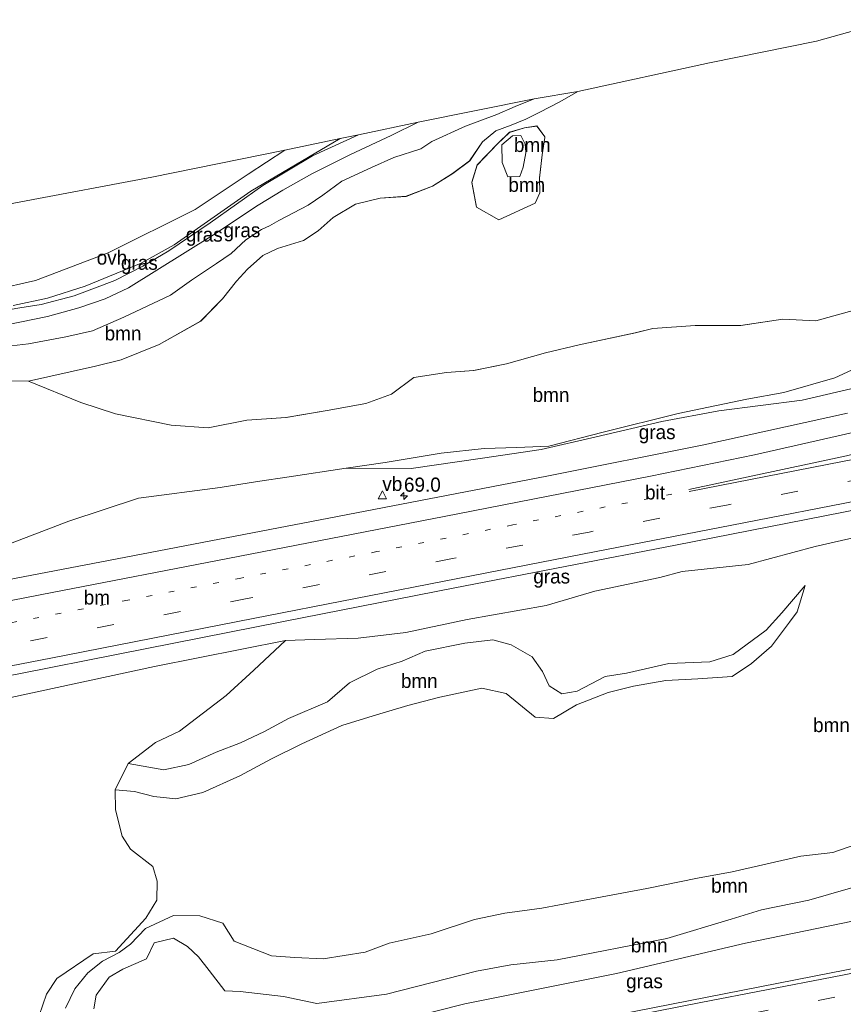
# Model space of a CAD drawing. Header units: millimetres. Extents: x 180000 to 190000, y 466229 to 468626.
# Tile 34 of 202: x 181151 to 181297, y 467822 to 467996. Entities that reach past the tile are written whole.
import ezdxf
from ezdxf.enums import TextEntityAlignment as Align

# ---------------------------------------------------------------- set-up
doc = ezdxf.new("R2010")
doc.units = ezdxf.units.MM
doc.linetypes.add('13strp', pattern=[4, 1, -3])
doc.linetypes.add('39strp', pattern=[12, 3, -9])
for name, color, linetype, lineweight in [('af-bs-rasterhekwerk', 8, 'hekwerk', 18), ('as-bs-kilometr', 13, 'Continuous', 18), ('bp-b5-boom', 93, 'Continuous', 18), ('bp-b5-grasland', 93, 'Continuous', 18), ('gw-bs-kruinlijn', 93, 'Continuous', 18), ('gw-bs-teenlijn', 93, 'Continuous', 18), ('kd-bs-opnamedtmgrens', 173, 'Continuous', 18), ('mk-bs-13streep 0.45', 8, '13strp', 18), ('mk-bs-39streep 0.15', 8, '39strp', 18), ('mk-bs-streep 0.15', 8, 'Continuous', 18), ('vh-b5-verh_soort', 8, 'Continuous', 18), ('wm-bs-verkeersbord', 8, 'Continuous', 18)]:
    doc.layers.add(name, color=color, linetype=linetype, lineweight=lineweight)
doc.styles.add('rtw_iso', font='iso-rtw.shx')
doc.linetypes.add('hekwerk', pattern='A,7,-1.5,[1,RTW.shx,S=0.75,R=0,X=0,Y=0],-1.5', length=10)

# ---------------------------------------------------------------- blocks, each defined once
blk = doc.blocks.new('verkeersbord')
for p, q in [((0, 0.75), (-0.75, -0.625)), ((0.75, -0.625), (0, 0.75)), ((-0.75, -0.625), (0.75, -0.625))]:
    blk.add_line(p, q)
blk = doc.blocks.new('dtbattr')
at = {"style": 'rtw_iso'}
blk.add_attdef('TAG', (0.59, 0.87), '', height=2.5, dxfattribs=at)
blk = doc.blocks.new('dtbattr-r')
at = {"style": 'rtw_iso'}
blk.add_attdef('TAG', text='', height=2.5, dxfattribs=at).set_placement((0, 0), align=Align.MIDDLE_CENTER)
blk = doc.blocks.new('d33az_ACAD_1_FMEBLOCK98')
at = {"layer": 'bp-b5-boom'}
for points in [[(5.03, 8.28, 31.81), (6.44, 6.35, 31.79), (6.45, 6.26, 31.79), (5.96, 3.19, 31.84), (5.5, -0.91, 31.84), (5.56, -3.54, 31.84), (4.71, -5.37, 31.83), (-1.7, -8.28, 31.82), (-5.61, -6.09, 31.8), (-6.45, -1.68, 31.71), (-5.51, 1.39, 31.67), (-1.93, 5.14, 31.71), (0.19, 7.16, 31.76), (2.87, 7.97, 31.79)], [(-1.09, 1.84, 32.14), (-0.07, -0.71, 32.23), (2.01, -0.66, 32.27), (2.59, 0.98, 32.27), (3.07, 3.56, 32.22), (3.08, 3.63, 32.22), (2.95, 5.07, 32.22), (2.18, 6.61, 32.21), (0.75, 6.56, 32.18), (-1.13, 4.94, 32.16)]]:
    blk.add_polyline3d(points, close=True, dxfattribs=at)
blk = doc.blocks.new('d33az_ACAD_1_FMEBLOCK99')
at = {"layer": 'bp-b5-boom'}
for points in [[(127.18, 7.31, 32.43), (128.98, -3.81, 32.72), (126.41, -3.21, 32.71), (120.96, -1.58, 32.59), (113.18, -0.89, 32.6), (99.73, -4.5, 32.63), (95.57, -3.71, 32.64), (88.22, -4.13, 32.62), (79.78, -7.21, 32.61), (71.4, -11.01, 32.62), (68.38, -10.04, 32.52), (64.2, -7.33, 32.48), (59.32, -6.03, 32.44), (55.8, -6.22, 32.44), (53.03, -8.65, 32.49), (50.42, -15.42, 32.62), (46.06, -18.42, 32.67), (40.92, -19.77, 32.67), (34.53, -22.22, 32.68), (28.97, -25.8, 32.67), (17.21, -28.87, 32.32), (10.19, -30.8, 32.27), (4.38, -30.52, 32.24), (-3.1, -31.63, 32.16), (-11.14, -31.65, 32.15), (-18.64, -32.14, 32.11), (-21.72, -32.9, 32.11), (-31.63, -35.04, 31.98), (-37.62, -36.46, 31.95), (-44.5, -38.4, 31.93), (-50.3, -39.58, 31.91), (-55.08, -39.95, 31.65), (-60.88, -40.83, 31.63), (-64.8, -43.76, 31.62), (-69.37, -45.41, 31.62), (-76.2, -46.64, 31.68), (-83.47, -47.88, 31.69), (-90.36, -48.37, 31.7), (-97.2, -49.69, 31.78), (-103.74, -49.22, 31.99), (-113.58, -47.22, 32.04), (-119.7, -45.23, 32), (-128.98, -41.46, 31.98), (-117.16, -38.79, 31.98), (-112.6, -37.71, 31.88), (-105.88, -35, 31.76), (-98.55, -30.87, 31.78), (-94.69, -26.89, 31.78), (-92.21, -23.79, 31.76), (-90.29, -21.64, 31.74), (-87.54, -19.22, 31.73), (-84.97, -18.01, 31.76), (-80.37, -16.58, 31.82), (-77.76, -14.9, 31.59), (-75.14, -12.52, 31.47), (-71.15, -10.17, 31.5), (-66.82, -9.1, 31.58), (-62.24, -8.78, 31.69), (-57.55, -7.01, 31.62), (-54.01, -4.77, 31.57), (-51, -2.5, 31.61), (-48.74, 0.84, 31.58), (-46.4, 2.8, 31.67), (-43.68, 3.81, 31.73), (-41.07, 4.88, 31.74), (-38.59, 6.08, 31.76), (-35.05, 7.9, 31.75), (-31.86, 9.74, 31.89), (-8.59, 14.83, 31.66), (10.3, 18.65, 31.85), (44.65, 28.29, 32.23), (72.6, 36.03, 32.48), (80.69, 38.45, 33.15), (93.81, 42.13, 33.01), (98.33, 43.31, 32.7), (116.57, 48.53, 32.95), (119.43, 49.69, 32.74), (122.86, 33.82, 32.53), (125.63, 16.89, 32.48)], [(-49.77, -10.72, 31.8), (-45.86, -12.92, 31.82), (-39.45, -10, 31.83), (-38.6, -8.17, 31.84), (-38.66, -5.54, 31.84), (-38.21, -1.44, 31.84), (-37.71, 1.63, 31.79), (-37.73, 1.72, 31.79), (-39.14, 3.65, 31.81), (-41.29, 3.34, 31.79), (-43.97, 2.53, 31.76), (-46.09, 0.51, 31.71), (-49.68, -3.24, 31.67), (-50.62, -6.31, 31.71)]]:
    blk.add_polyline3d(points, close=True, dxfattribs=at)
blk = doc.blocks.new('dtbattr-l')
at = {"style": 'rtw_iso'}
blk.add_attdef('TAG', (0, 0), '', height=2.5, dxfattribs=at)
blk = doc.blocks.new('hecto')
for p, q in [((0, 0.625), (-0.625, 0)), ((0, -0.625), (0, 0.625)), ((-0.625, 0), (0.625, 0)), ((0.625, 0), (0, -0.625))]:
    blk.add_line(p, q)

msp = doc.modelspace()

# ---------------------------------------------------------------- linework, layer by layer
at = {"layer": 'af-bs-rasterhekwerk'}
for points in [[(181221.54, 467977.73, 31.08), (181216.79, 467975.34, 31.09), (181209.6, 467972, 31.12), (181202.74, 467968.56, 31.11), (181197.64, 467965.72, 31.12), (181193.25, 467963.02, 31.12), (181185.37, 467957.79, 31.14)], [(181185.37, 467957.79, 31.14), (181170.33, 467948.45, 31.09), (181166.2, 467946.49, 31.1), (181161.56, 467944.87, 31.12), (181156.05, 467943.38, 31.28), (181151.16, 467942.38, 31.25), (181136.54, 467939.46, 31.19), (181131.16, 467938.59, 31.13), (181121.3, 467937.21, 31.11), (181113.6, 467936.4, 31.12), (181082.47, 467933.98, 31.18)]]:
    msp.add_polyline3d(points, dxfattribs=at)
at = {"layer": 'bp-b5-boom'}
for points in [[(181149.67, 467938.19, 32.2), (181152.65, 467938.56, 32.39), (181159.27, 467939.8, 32.09), (181164.01, 467940.86, 32.13), (181169.55, 467943.25, 32.06), (181177.78, 467947.12, 31.99), (181181.47, 467949.78, 32.11), (181185.9, 467952.76, 32.33), (181188.52, 467954.49, 32.25), (181191.11, 467956.95, 32.3), (181193.84, 467958.74, 32.14), (181195.29, 467959.41, 32.39), (181196.91, 467960.35, 32.47), (181202.12, 467963.02, 32.18), (181204.67, 467964.83, 31.97), (181208.04, 467967.3, 32), (181213.3, 467969.69, 31.85), (181217.24, 467971.46, 32.29), (181222.03, 467973.01, 32.36), (181223.94, 467974.28, 32.23), (181229.89, 467977.01, 32.16), (181235.43, 467979.08, 32.13), (181238.69, 467980.51, 32.11), (181242.08, 467981.82, 32.41), (181249.8, 467983.14, 31.89), (181246.61, 467981.3, 31.75), (181243.07, 467979.48, 31.76), (181240.59, 467978.28, 31.74), (181237.97, 467977.2, 31.73), (181235.25, 467976.2, 31.67), (181232.92, 467974.24, 31.58), (181230.66, 467970.9, 31.61), (181227.65, 467968.62, 31.57), (181224.1, 467966.38, 31.62), (181219.42, 467964.61, 31.69), (181214.83, 467964.3, 31.58), (181210.5, 467963.23, 31.5), (181206.51, 467960.87, 31.47), (181203.89, 467958.5, 31.59), (181201.28, 467956.82, 31.82), (181196.68, 467955.38, 31.76), (181194.11, 467954.17, 31.73), (181191.36, 467951.75, 31.74), (181189.45, 467949.6, 31.76), (181186.96, 467946.51, 31.78), (181183.11, 467942.52, 31.78), (181175.77, 467938.4, 31.76), (181169.06, 467935.69, 31.88), (181164.5, 467934.61, 31.98), (181152.68, 467931.94, 31.98), (181147.52, 467932.02, 31.78)], [(181147.52, 467932.02, 31.78), (181152.68, 467931.94, 31.98), (181161.95, 467928.17, 32), (181168.08, 467926.17, 32.04), (181177.91, 467924.18, 31.99), (181184.45, 467923.71, 31.78), (181191.29, 467925.02, 31.7), (181198.19, 467925.52, 31.69), (181205.46, 467926.76, 31.68), (181212.29, 467927.98, 31.62), (181216.85, 467929.64, 31.62), (181220.78, 467932.57, 31.63), (181226.57, 467933.44, 31.65), (181231.36, 467933.82, 31.91), (181237.15, 467934.99, 31.93), (181244.04, 467936.94, 31.95), (181250.03, 467938.36, 31.98), (181259.94, 467940.5, 32.11), (181263.02, 467941.25, 32.11), (181270.52, 467941.75, 32.15), (181278.56, 467941.77, 32.16), (181286.03, 467942.88, 32.24), (181291.84, 467942.6, 32.27), (181298.87, 467944.52, 32.32)], [(181301.96, 467935.62, 32.99), (181295.22, 467932.51, 33), (181286.19, 467929.93, 33.06), (181279.67, 467928.73, 33.06), (181267.53, 467926.22, 32.96), (181254.27, 467922.93, 32.97), (181244.65, 467920.45, 32.86), (181238.96, 467920.19, 32.91), (181233.21, 467920.06, 32.93), (181225.63, 467919.21, 32.98), (181215.73, 467917.58, 32.94), (181208.85, 467916.56, 32.8), (181198.77, 467915.04, 32.56), (181193.16, 467914.17, 32.56), (181186.56, 467913.12, 32.55), (181172.13, 467911.25, 32.45), (181159.79, 467907.16, 32.43), (181148.26, 467902.77, 32.52)], [(181302.32, 467931.61, 33.31), (181289.45, 467928.55, 33.3), (181274.7, 467926.68, 33.25), (181264.59, 467924.81, 32.97), (181253.03, 467922.09, 33.07), (181243.29, 467919.88, 32.97), (181232.94, 467918.34, 33.08), (181220.32, 467916.52, 32.98), (181208.85, 467916.56, 32.8), (181215.73, 467917.58, 32.94), (181225.63, 467919.21, 32.98), (181233.21, 467920.06, 32.93), (181238.96, 467920.19, 32.91), (181244.65, 467920.45, 32.86), (181254.27, 467922.93, 32.97), (181267.53, 467926.22, 32.96), (181279.67, 467928.73, 33.06), (181286.19, 467929.93, 33.06), (181295.22, 467932.51, 33), (181301.96, 467935.62, 32.99)], [(181154.54, 467819.8, 32.23), (181155.88, 467823.58, 32.21), (181157.68, 467826.34, 32.18), (181164.09, 467830.67, 31.95), (181168.03, 467831.14, 31.88), (181173.42, 467837.01, 31.88), (181175.37, 467840.16, 31.88), (181175.42, 467843.53, 31.84), (181174.65, 467846.12, 31.88), (181170.72, 467849.19, 31.96), (181169.25, 467851.51, 32.02), (181168.06, 467856.17, 31.85), (181167.98, 467859.66, 31.96), (181171.39, 467859.4, 31.66), (181174.82, 467858.5, 31.66), (181178.73, 467858.08, 31.63), (181183.48, 467859.24, 31.63), (181190.05, 467862.18, 31.62), (181195.63, 467865.16, 31.57), (181200.99, 467867.8, 31.67), (181208.04, 467871.04, 31.6), (181213.62, 467872.77, 31.63), (181219.75, 467874.62, 31.67), (181225.38, 467876.1, 31.81), (181232.79, 467877.64, 31.9), (181237.13, 467876.72, 31.95), (181242.25, 467872.51, 31.85), (181245.48, 467872.29, 31.91), (181249.54, 467874.7, 32.07), (181255.15, 467876.89, 32.08), (181259.63, 467878.03, 32.23), (181265.32, 467879, 32.2), (181271, 467879.31, 32.23), (181277.05, 467879.71, 32.35), (181280.47, 467882.01, 32.34), (181284.03, 467885.06, 32.42), (181287.17, 467889.32, 32.65), (181288.53, 467891.16, 32.65), (181289.94, 467895.83, 33.09), (181285.84, 467891, 32.77), (181283.05, 467887.92, 32.71), (181277.21, 467883.63, 32.56), (181273.11, 467882.3, 32.54), (181265.87, 467882.03, 32.53), (181258.39, 467880.34, 32.45), (181254.59, 467879.75, 32.49), (181249.64, 467877.15, 32.58), (181246.96, 467876.67, 32.59), (181244.68, 467878.1, 32.68), (181243.5, 467880.6, 32.71), (181241.72, 467883.22, 32.77), (181237.99, 467885.33, 32.75), (181234.75, 467886.22, 32.76), (181229.79, 467885.63, 32.74), (181222.8, 467884.2, 32.69), (181218.7, 467882.41, 32.66), (181214.28, 467881.05, 32.65), (181209.4, 467878.58, 32.53), (181205.54, 467875.27, 32.41), (181198.63, 467872.27, 32.32), (181194.39, 467870.02, 32.27), (181190.12, 467868.01, 32.2), (181185.84, 467866.32, 32.15), (181181, 467864.18, 32.19), (181176.61, 467863.22, 32.19), (181170.31, 467864.36, 32.21), (181175.1, 467868.04, 32.33), (181179.39, 467870.07, 32.28), (181187.64, 467876.34, 32.88), (181192.5, 467880.84, 32.98), (181198.09, 467886.09, 32.92), (181203.2, 467886.25, 33.13), (181210.97, 467886.5, 33.03), (181219.39, 467887.51, 32.96), (181230.22, 467889.81, 32.96), (181244.19, 467892.26, 33.1), (181252.76, 467894.82, 33.14), (181264.29, 467897.23, 33.17), (181268.21, 467898.28, 33.21), (181279.9, 467899.54, 33.11), (181291.73, 467902.72, 33.41), (181299.71, 467904.51, 33.46)], [(181302.77, 467851.36, 32.63), (181294.85, 467848.62, 32.35), (181289.19, 467847.95, 32.26), (181277.03, 467845.18, 32.08), (181270.95, 467844.1, 32.04), (181261.99, 467842.25, 32.09), (181249.65, 467839.94, 31.74), (181243.43, 467838.77, 31.74), (181236.88, 467837.86, 31.75), (181231.49, 467836.75, 31.76), (181223.83, 467834.26, 31.82), (181216.4, 467832.6, 31.79), (181212.2, 467831, 31.96), (181204.73, 467829.82, 31.89), (181199.74, 467830.04, 31.93), (181195.62, 467830.32, 31.9), (181189.03, 467832.92, 31.82), (181187.03, 467836.11, 31.7), (181182.98, 467837.4, 31.65), (181178.29, 467837.46, 31.8), (181173.36, 467835.19, 31.81), (181170.71, 467832.41, 31.85), (181168.71, 467830.92, 31.86), (181165.75, 467829.42, 32.01), (181163.17, 467827.35, 32.12), (181160.84, 467824.49, 32.2), (181159.21, 467821.08, 32.25)], [(181159.21, 467821.08, 32.25), (181160.84, 467824.49, 32.2), (181163.17, 467827.35, 32.12), (181165.75, 467829.42, 32.01), (181168.71, 467830.92, 31.86), (181170.71, 467832.41, 31.85), (181173.36, 467835.19, 31.81), (181178.29, 467837.46, 31.8), (181182.98, 467837.4, 31.65), (181187.03, 467836.11, 31.7), (181189.03, 467832.92, 31.82), (181195.62, 467830.32, 31.9), (181199.74, 467830.04, 31.93), (181204.73, 467829.82, 31.89), (181212.2, 467831, 31.96), (181216.4, 467832.6, 31.79), (181223.83, 467834.26, 31.82), (181231.49, 467836.75, 31.76), (181236.88, 467837.86, 31.75), (181243.43, 467838.77, 31.74), (181249.65, 467839.94, 31.74), (181261.99, 467842.25, 32.09), (181270.95, 467844.1, 32.04), (181277.03, 467845.18, 32.08), (181289.19, 467847.95, 32.26), (181294.85, 467848.62, 32.35), (181302.77, 467851.36, 32.63)], [(181164.25, 467820.96, 32.46), (181164.64, 467823.39, 32.52), (181166.95, 467826.55, 32.49), (181169.33, 467827.96, 32.38), (181173.56, 467829.82, 32.46), (181174.86, 467832.62, 32.5), (181178.33, 467833.44, 32.5), (181180.76, 467831.98, 32.42), (181182.73, 467830.18, 32.22), (181184.63, 467827.76, 32.36), (181187.37, 467824.18, 32.73), (181190.1, 467824.05, 32.85), (181197.77, 467823.15, 32.88), (181203.66, 467821.91, 32.95), (181215.96, 467823.56, 32.96), (181231.88, 467827.63, 33.08), (181237.94, 467828.76, 33.05), (181246.1, 467829.63, 33.27), (181265.49, 467833.38, 33.46), (181276.85, 467836.81, 33.6), (181282.21, 467838.5, 33.63), (181290.62, 467840.16, 33.67), (181301.45, 467843.3, 33.67)], [(181301.45, 467843.3, 33.67), (181290.62, 467840.16, 33.67), (181282.21, 467838.5, 33.63), (181276.85, 467836.81, 33.6), (181265.49, 467833.38, 33.46), (181246.1, 467829.63, 33.27), (181237.94, 467828.76, 33.05), (181231.88, 467827.63, 33.08), (181215.96, 467823.56, 32.96), (181203.66, 467821.91, 32.95), (181197.77, 467823.15, 32.88), (181190.1, 467824.05, 32.85), (181187.37, 467824.18, 32.73), (181184.63, 467827.76, 32.36), (181182.73, 467830.18, 32.22), (181180.76, 467831.98, 32.42), (181178.33, 467833.44, 32.5), (181174.86, 467832.62, 32.5), (181173.56, 467829.82, 32.46), (181169.33, 467827.96, 32.38), (181166.95, 467826.55, 32.49), (181164.64, 467823.39, 32.52), (181164.25, 467820.96, 32.46)], [(181302.63, 467837.36, 33.94), (181279.38, 467832.57, 33.82), (181256.62, 467827.23, 33.57), (181229.81, 467821.87, 33.47), (181197.39, 467813.66, 33.43)]]:
    msp.add_polyline3d(points, dxfattribs=at)
for points in [[(181239.5, 467968.1, 32.27), (181237.42, 467968.06, 32.23), (181236.4, 467970.61, 32.14), (181236.36, 467973.71, 32.16), (181238.24, 467975.32, 32.18), (181239.67, 467975.38, 32.21), (181240.44, 467973.83, 32.22), (181240.57, 467972.39, 32.22), (181240.56, 467972.32, 32.22), (181240.08, 467969.74, 32.27)], [(181069.79, 467935.63, 31.21), (181047.32, 467930.96, 31.21), (181045.15, 467942.78, 31.17), (181071.45, 467948.04, 31.19), (181096.75, 467953.12, 31.51), (181115.27, 467956.69, 32), (181134.98, 467960.52, 32), (181151.32, 467963.63, 31.8), (181174.46, 467968.01, 31.72), (181197.97, 467972.77, 31.7), (181191.53, 467968.55, 31.65), (181182.12, 467962.31, 31.67), (181166.76, 467954.64, 31.63), (181153.92, 467949.75, 31.8), (181146.58, 467948.08, 32.14), (181139.28, 467946.6, 32.13), (181129.33, 467944.73, 31.88), (181112.91, 467942.23, 31.84), (181090.97, 467940.31, 31.41), (181087.08, 467939.38, 31.28)], [(181255.15, 467876.89, 32.08), (181249.54, 467874.7, 32.07), (181245.48, 467872.29, 31.91), (181242.25, 467872.51, 31.85), (181237.13, 467876.72, 31.95), (181232.79, 467877.64, 31.9), (181225.38, 467876.1, 31.81), (181219.75, 467874.62, 31.67), (181213.62, 467872.77, 31.63), (181208.04, 467871.04, 31.6), (181200.99, 467867.8, 31.67), (181195.63, 467865.16, 31.57), (181190.05, 467862.18, 31.62), (181183.48, 467859.24, 31.63), (181178.73, 467858.08, 31.63), (181174.82, 467858.5, 31.66), (181171.39, 467859.4, 31.66), (181167.98, 467859.66, 31.96), (181170.31, 467864.36, 32.21), (181176.61, 467863.22, 32.19), (181181, 467864.18, 32.19), (181185.84, 467866.32, 32.15), (181190.12, 467868.01, 32.2), (181194.39, 467870.02, 32.27), (181198.63, 467872.27, 32.32), (181205.54, 467875.27, 32.41), (181209.4, 467878.58, 32.53), (181214.28, 467881.05, 32.65), (181218.7, 467882.41, 32.66), (181222.8, 467884.2, 32.69), (181229.79, 467885.63, 32.74), (181234.75, 467886.22, 32.76), (181237.99, 467885.33, 32.75), (181241.72, 467883.22, 32.77), (181243.5, 467880.6, 32.71), (181244.68, 467878.1, 32.68), (181246.96, 467876.67, 32.59), (181249.64, 467877.15, 32.58), (181254.59, 467879.75, 32.49), (181258.39, 467880.34, 32.45), (181265.87, 467882.03, 32.53), (181273.11, 467882.3, 32.54), (181277.21, 467883.63, 32.56), (181283.05, 467887.92, 32.71), (181285.84, 467891, 32.77), (181289.94, 467895.83, 33.09), (181288.53, 467891.16, 32.65), (181287.17, 467889.32, 32.65), (181284.03, 467885.06, 32.42), (181280.47, 467882.01, 32.34), (181277.05, 467879.71, 32.35), (181271, 467879.31, 32.23), (181265.32, 467879, 32.2), (181259.63, 467878.03, 32.23)]]:
    msp.add_polyline3d(points, close=True, dxfattribs=at)
at = {"layer": 'bp-b5-grasland'}
for points in [[(181136.54, 467939.46, 31.19), (181151.16, 467942.38, 31.25), (181156.05, 467943.38, 31.28), (181161.56, 467944.87, 31.12), (181166.2, 467946.49, 31.1), (181170.33, 467948.45, 31.09), (181185.37, 467957.79, 31.14), (181193.25, 467963.02, 31.12), (181197.64, 467965.72, 31.12), (181202.74, 467968.56, 31.11), (181209.6, 467972, 31.12), (181216.79, 467975.34, 31.09), (181221.54, 467977.73, 31.08), (181242.08, 467981.82, 32.41), (181238.69, 467980.51, 32.11), (181235.43, 467979.08, 32.13), (181229.89, 467977.01, 32.16), (181223.94, 467974.28, 32.23), (181222.03, 467973.01, 32.36), (181217.24, 467971.46, 32.29), (181213.3, 467969.69, 31.85), (181208.04, 467967.3, 32), (181204.67, 467964.83, 31.97), (181202.12, 467963.02, 32.18), (181196.91, 467960.35, 32.47), (181195.29, 467959.41, 32.39), (181193.84, 467958.74, 32.14), (181191.11, 467956.95, 32.3), (181188.52, 467954.49, 32.25), (181185.9, 467952.76, 32.33), (181181.47, 467949.78, 32.11), (181177.78, 467947.12, 31.99), (181169.55, 467943.25, 32.06), (181164.01, 467940.86, 32.13), (181159.27, 467939.8, 32.09), (181152.65, 467938.56, 32.39), (181149.67, 467938.19, 32.2)], [(181145.61, 467943.93, 32.16), (181151.16, 467944.87, 32.07), (181154.93, 467945.5, 31.76), (181160.72, 467947.02, 31.71), (181167.92, 467949.76, 31.75), (181172.86, 467952.29, 31.72), (181177.46, 467955, 31.68), (181184.78, 467959.95, 31.7), (181194.1, 467966.5, 31.71), (181202.88, 467971.75, 31.73), (181211.02, 467975.47, 31.63), (181221.54, 467977.73, 31.08), (181216.79, 467975.34, 31.09), (181209.6, 467972, 31.12), (181202.74, 467968.56, 31.11), (181197.64, 467965.72, 31.12), (181193.25, 467963.02, 31.12), (181185.37, 467957.79, 31.14), (181170.33, 467948.45, 31.09), (181166.2, 467946.49, 31.1), (181161.56, 467944.87, 31.12), (181156.05, 467943.38, 31.28), (181151.16, 467942.38, 31.25), (181136.54, 467939.46, 31.19)], [(181149.97, 467945.32, 32.07), (181156.05, 467946.63, 31.74), (181162.68, 467948.73, 31.69), (181172.57, 467952.77, 31.64), (181178.41, 467956.06, 31.63), (181191.98, 467965.53, 31.67), (181207.75, 467974.84, 31.65), (181211.02, 467975.47, 31.63), (181202.88, 467971.75, 31.73), (181194.1, 467966.5, 31.71), (181184.78, 467959.95, 31.7), (181177.46, 467955, 31.68), (181172.86, 467952.29, 31.72), (181167.92, 467949.76, 31.75), (181160.72, 467947.02, 31.71), (181154.93, 467945.5, 31.76), (181151.16, 467944.87, 32.07), (181145.61, 467943.93, 32.16)], [(181148.26, 467902.77, 32.52), (181159.79, 467907.16, 32.43), (181172.13, 467911.25, 32.45), (181186.56, 467913.12, 32.55), (181193.16, 467914.17, 32.56), (181198.77, 467915.04, 32.56), (181208.85, 467916.56, 32.8), (181220.32, 467916.52, 32.98), (181232.94, 467918.34, 33.08), (181243.29, 467919.88, 32.97), (181253.03, 467922.09, 33.07), (181264.59, 467924.81, 32.97), (181274.7, 467926.68, 33.25), (181289.45, 467928.55, 33.3), (181302.32, 467931.61, 33.31)], [(181297.45, 467926.29, 33.6), (181272.06, 467920.7, 33.53), (181244.29, 467915.14, 33.4), (181205.74, 467907.73, 33.19), (181166.8, 467900.22, 32.99), (181144.92, 467896.02, 32.95)], [(181123.05, 467874.75, 33.12), (181151.25, 467880.26, 33.25), (181168.5, 467883.66, 33.25), (181197.75, 467889.45, 33.45), (181228.04, 467895.4, 33.59), (181267.05, 467902.94, 33.76), (181300.01, 467909.44, 33.89)], [(181299.71, 467904.51, 33.46), (181291.73, 467902.72, 33.41), (181279.9, 467899.54, 33.11), (181268.21, 467898.28, 33.21), (181264.29, 467897.23, 33.17), (181252.76, 467894.82, 33.14), (181244.19, 467892.26, 33.1), (181230.22, 467889.81, 32.96), (181219.39, 467887.51, 32.96), (181210.97, 467886.5, 33.03), (181203.2, 467886.25, 33.13), (181198.09, 467886.09, 32.92), (181174.96, 467881.47, 32.85), (181149.56, 467876.02, 32.83)], [(181329.31, 467834.12, 34.45), (181294.54, 467827.34, 34.28), (181260, 467820.54, 34.12), (181224.82, 467813.69, 33.96), (181178.42, 467804.78, 33.76), (181145.39, 467798.4, 33.59), (181100.98, 467789.82, 33.39), (181100.73, 467791.17, 33.32), (181078.24, 467786.77, 33.18), (181078.57, 467788.22, 33.25), (181083.55, 467792.57, 32.91), (181087.16, 467795.42, 32.64), (181091.54, 467794.71, 32.77), (181096.46, 467794.48, 32.86), (181108.24, 467796.98, 33.05), (181128.91, 467800.14, 33.12), (181154.97, 467805.41, 33.24), (181173.87, 467809.04, 33.38), (181197.39, 467813.66, 33.43), (181229.81, 467821.87, 33.47), (181256.62, 467827.23, 33.57), (181279.38, 467832.57, 33.82), (181302.63, 467837.36, 33.94)]]:
    msp.add_polyline3d(points, dxfattribs=at)
at = {"layer": 'gw-bs-kruinlijn'}
for points in [[(181242.08, 467981.82, 32.41), (181238.69, 467980.51, 32.11), (181235.43, 467979.08, 32.13), (181229.89, 467977.01, 32.16), (181223.94, 467974.28, 32.23), (181222.03, 467973.01, 32.36), (181217.24, 467971.46, 32.29), (181213.3, 467969.69, 31.85), (181208.04, 467967.3, 32), (181204.67, 467964.83, 31.97), (181202.12, 467963.02, 32.18), (181196.91, 467960.35, 32.47), (181195.29, 467959.41, 32.39), (181193.84, 467958.74, 32.14), (181191.11, 467956.95, 32.3), (181188.52, 467954.49, 32.25), (181185.9, 467952.76, 32.33), (181181.47, 467949.78, 32.11), (181177.78, 467947.12, 31.99), (181169.55, 467943.25, 32.06), (181164.01, 467940.86, 32.13), (181159.27, 467939.8, 32.09), (181152.65, 467938.56, 32.39), (181149.67, 467938.19, 32.2)], [(181145.61, 467943.93, 32.16), (181151.16, 467944.87, 32.07), (181154.93, 467945.5, 31.76), (181160.72, 467947.02, 31.71), (181167.92, 467949.76, 31.75), (181172.86, 467952.29, 31.72), (181177.46, 467955, 31.68), (181184.78, 467959.95, 31.7), (181194.1, 467966.5, 31.71), (181202.88, 467971.75, 31.73), (181211.02, 467975.47, 31.63)], [(181239.67, 467975.38, 32.21), (181238.24, 467975.32, 32.18), (181236.36, 467973.71, 32.16), (181236.4, 467970.61, 32.14), (181237.42, 467968.06, 32.23), (181239.5, 467968.1, 32.27), (181240.08, 467969.74, 32.27), (181240.56, 467972.32, 32.22), (181240.57, 467972.39, 32.22), (181240.44, 467973.83, 32.22), (181239.67, 467975.38, 32.21)], [(181411.5, 467964.57, 33.3), (181407.68, 467963.7, 33.3), (181386.86, 467959.71, 33.15), (181379.12, 467958.65, 33.11), (181372.77, 467956.9, 33.12), (181366.09, 467955.74, 33.12), (181355.63, 467953.86, 33.17), (181350.09, 467952.64, 33.11), (181345.65, 467951.11, 33.21), (181334.59, 467946.82, 33.14), (181327.81, 467945.4, 33.11), (181315.44, 467942.27, 33.11), (181308.06, 467938.86, 32.96), (181301.96, 467935.62, 32.99), (181295.22, 467932.51, 33), (181286.19, 467929.93, 33.06), (181279.67, 467928.73, 33.06), (181267.53, 467926.22, 32.96), (181254.27, 467922.93, 32.97), (181244.65, 467920.45, 32.86), (181238.96, 467920.19, 32.91), (181233.21, 467920.06, 32.93), (181225.63, 467919.21, 32.98)], [(181144.44, 467901.37, 32.55), (181148.26, 467902.77, 32.52), (181159.79, 467907.16, 32.43), (181172.13, 467911.25, 32.45), (181186.56, 467913.12, 32.55), (181193.16, 467914.17, 32.56), (181198.77, 467915.04, 32.56), (181208.85, 467916.56, 32.8), (181215.73, 467917.58, 32.94), (181225.63, 467919.21, 32.98)], [(181289.94, 467895.83, 33.09), (181285.84, 467891, 32.77), (181283.05, 467887.92, 32.71), (181277.21, 467883.63, 32.56), (181273.11, 467882.3, 32.54), (181265.87, 467882.03, 32.53), (181258.39, 467880.34, 32.45), (181254.59, 467879.75, 32.49), (181249.64, 467877.15, 32.58), (181246.96, 467876.67, 32.59), (181244.68, 467878.1, 32.68), (181243.5, 467880.6, 32.71), (181241.72, 467883.22, 32.77), (181237.99, 467885.33, 32.75), (181234.75, 467886.22, 32.76), (181229.79, 467885.63, 32.74), (181222.8, 467884.2, 32.69), (181218.7, 467882.41, 32.66), (181214.28, 467881.05, 32.65), (181209.4, 467878.58, 32.53), (181205.54, 467875.27, 32.41), (181198.63, 467872.27, 32.32), (181194.39, 467870.02, 32.27), (181190.12, 467868.01, 32.2), (181185.84, 467866.32, 32.15), (181181, 467864.18, 32.19), (181176.61, 467863.22, 32.19), (181170.31, 467864.36, 32.21)], [(181164.25, 467820.96, 32.46), (181164.64, 467823.39, 32.52), (181166.95, 467826.55, 32.49), (181169.33, 467827.96, 32.38), (181173.56, 467829.82, 32.46), (181174.86, 467832.62, 32.5), (181178.33, 467833.44, 32.5), (181180.76, 467831.98, 32.42), (181182.73, 467830.18, 32.22), (181184.63, 467827.76, 32.36), (181187.37, 467824.18, 32.73), (181190.1, 467824.05, 32.85), (181197.77, 467823.15, 32.88), (181203.66, 467821.91, 32.95), (181215.96, 467823.56, 32.96), (181231.88, 467827.63, 33.08), (181237.94, 467828.76, 33.05), (181246.1, 467829.63, 33.27), (181265.49, 467833.38, 33.46), (181276.85, 467836.81, 33.6), (181282.21, 467838.5, 33.63), (181290.62, 467840.16, 33.67), (181301.45, 467843.3, 33.67)]]:
    msp.add_polyline3d(points, dxfattribs=at)
at = {"layer": 'gw-bs-teenlijn'}
for points in [[(181249.8, 467983.14, 31.89), (181246.61, 467981.3, 31.75), (181243.07, 467979.48, 31.76), (181240.59, 467978.28, 31.74), (181237.97, 467977.2, 31.73), (181235.25, 467976.2, 31.67), (181232.92, 467974.24, 31.58), (181230.66, 467970.9, 31.61), (181227.65, 467968.62, 31.57), (181224.1, 467966.38, 31.62), (181219.42, 467964.61, 31.69), (181214.83, 467964.3, 31.58), (181210.5, 467963.23, 31.5), (181206.51, 467960.87, 31.47), (181203.89, 467958.5, 31.59), (181201.28, 467956.82, 31.82), (181196.68, 467955.38, 31.76), (181194.11, 467954.17, 31.73), (181191.36, 467951.75, 31.74), (181189.45, 467949.6, 31.76), (181186.96, 467946.51, 31.78), (181183.11, 467942.52, 31.78), (181175.77, 467938.4, 31.76), (181169.06, 467935.69, 31.88), (181164.5, 467934.61, 31.98), (181152.68, 467931.94, 31.98), (181147.52, 467932.02, 31.78)], [(181242.52, 467977.05, 31.81), (181240.36, 467976.74, 31.79), (181237.68, 467975.93, 31.76), (181235.56, 467973.91, 31.71), (181231.98, 467970.15, 31.67), (181231.04, 467967.09, 31.71), (181231.88, 467962.68, 31.8), (181235.79, 467960.48, 31.82), (181242.2, 467963.4, 31.83), (181243.05, 467965.22, 31.84), (181242.99, 467967.85, 31.84), (181243.45, 467971.96, 31.84), (181243.94, 467975.02, 31.79), (181243.93, 467975.11, 31.79), (181242.52, 467977.05, 31.81)], [(181298.87, 467944.52, 32.32), (181291.84, 467942.6, 32.27), (181286.03, 467942.88, 32.24), (181278.56, 467941.77, 32.16), (181270.52, 467941.75, 32.15), (181263.02, 467941.25, 32.11), (181259.94, 467940.5, 32.11), (181250.03, 467938.36, 31.98), (181244.04, 467936.94, 31.95), (181237.15, 467934.99, 31.93), (181231.36, 467933.82, 31.91), (181226.57, 467933.44, 31.65), (181220.78, 467932.57, 31.63), (181216.85, 467929.64, 31.62), (181212.29, 467927.98, 31.62), (181205.46, 467926.76, 31.68), (181198.19, 467925.52, 31.69), (181191.29, 467925.02, 31.7), (181184.45, 467923.71, 31.78), (181177.91, 467924.18, 31.99), (181168.08, 467926.17, 32.04), (181161.95, 467928.17, 32), (181152.68, 467931.94, 31.98)], [(181289.94, 467895.83, 33.09), (181288.53, 467891.16, 32.65), (181287.17, 467889.32, 32.65), (181284.03, 467885.06, 32.42), (181280.47, 467882.01, 32.34), (181277.05, 467879.71, 32.35), (181271, 467879.31, 32.23), (181265.32, 467879, 32.2), (181259.63, 467878.03, 32.23), (181255.15, 467876.89, 32.08), (181249.54, 467874.7, 32.07), (181245.48, 467872.29, 31.91), (181242.25, 467872.51, 31.85), (181237.13, 467876.72, 31.95), (181232.79, 467877.64, 31.9), (181225.38, 467876.1, 31.81), (181219.75, 467874.62, 31.67), (181213.62, 467872.77, 31.63), (181208.04, 467871.04, 31.6), (181200.99, 467867.8, 31.67), (181195.63, 467865.16, 31.57), (181190.05, 467862.18, 31.62), (181183.48, 467859.24, 31.63), (181178.73, 467858.08, 31.63), (181174.82, 467858.5, 31.66), (181171.39, 467859.4, 31.66), (181167.98, 467859.66, 31.96)], [(181302.77, 467851.36, 32.63), (181294.85, 467848.62, 32.35), (181289.19, 467847.95, 32.26), (181277.03, 467845.18, 32.08), (181270.95, 467844.1, 32.04), (181261.99, 467842.25, 32.09), (181249.65, 467839.94, 31.74), (181243.43, 467838.77, 31.74), (181236.88, 467837.86, 31.75), (181231.49, 467836.75, 31.76), (181223.83, 467834.26, 31.82), (181216.4, 467832.6, 31.79), (181212.2, 467831, 31.96), (181204.73, 467829.82, 31.89), (181199.74, 467830.04, 31.93), (181195.62, 467830.32, 31.9), (181189.03, 467832.92, 31.82), (181187.03, 467836.11, 31.7), (181182.98, 467837.4, 31.65), (181178.29, 467837.46, 31.8), (181173.36, 467835.19, 31.81), (181170.71, 467832.41, 31.85), (181168.71, 467830.92, 31.86), (181165.75, 467829.42, 32.01), (181163.17, 467827.35, 32.12), (181160.84, 467824.49, 32.2), (181159.21, 467821.08, 32.25)]]:
    msp.add_polyline3d(points, dxfattribs=at)
at = {"layer": 'kd-bs-opnamedtmgrens'}
for points in [[(181401.08, 468023.08, 32.74), (181398.22, 468021.93, 32.95), (181379.98, 468016.71, 32.7), (181375.46, 468015.52, 33.01), (181362.34, 468011.84, 33.15), (181354.26, 468009.43, 32.48), (181326.31, 468001.68, 32.23), (181291.96, 467992.04, 31.85), (181273.06, 467988.23, 31.66), (181249.8, 467983.14, 31.89), (181242.08, 467981.82, 32.41)], [(181242.08, 467981.82, 32.41), (181221.54, 467977.73, 31.08)], [(181045.15, 467942.78, 31.17), (181071.45, 467948.04, 31.19), (181096.75, 467953.12, 31.51), (181115.27, 467956.69, 32), (181134.98, 467960.52, 32), (181151.32, 467963.63, 31.8), (181174.46, 467968.01, 31.72), (181197.97, 467972.77, 31.7), (181207.75, 467974.84, 31.65), (181211.02, 467975.47, 31.63), (181221.54, 467977.73, 31.08)]]:
    msp.add_polyline3d(points, dxfattribs=at)
at = {"layer": 'mk-bs-13streep 0.45'}
msp.add_polyline3d([(181266.4, 467911.98, 33.68), (181238.28, 467906.52, 33.52), (181214.27, 467901.8, 33.42), (181190.22, 467897.12, 33.35), (181170.23, 467893.21, 33.25), (181142.49, 467887.86, 33.12), (181119, 467883.29, 33.04), (181103.39, 467880.29, 32.98), (181083.79, 467876.5, 32.88), (181058.45, 467871.55, 32.66)], dxfattribs=at)
at = {"layer": 'mk-bs-39streep 0.15'}
for points in [[(181416.36, 467937.52, 34.35), (181384.65, 467931.25, 34.22), (181348.42, 467924.17, 34.07), (181312.21, 467917.09, 33.92), (181276.02, 467910.04, 33.76), (181251.8, 467905.26, 33.66), (181227.64, 467900.56, 33.6), (181191.32, 467893.49, 33.42), (181155.96, 467886.59, 33.25), (181121.27, 467879.86, 33.1), (181086.39, 467873.04, 32.93), (181059.12, 467867.95, 32.77)], [(181431.94, 467850.25, 34.99), (181422.76, 467848.39, 34.98), (181388.01, 467841.35, 34.8), (181364.81, 467836.73, 34.72), (181341.63, 467832.12, 34.59), (181318.41, 467827.52, 34.53), (181295.19, 467823.03, 34.4), (181272, 467818.51, 34.28), (181248.75, 467813.95, 34.2), (181225.51, 467809.46, 34.1), (181190.64, 467802.68, 33.95), (181167.45, 467798.23, 33.82), (181144.15, 467793.75, 33.72), (181120.93, 467789.29, 33.63), (181097.69, 467784.83, 33.45), (181075.47, 467780.59, 33.27)]]:
    msp.add_polyline3d(points, dxfattribs=at)
at = {"layer": 'mk-bs-streep 0.15'}
for points in [[(181413.28, 467954.78, 33.81), (181390.14, 467947.36, 33.83), (181349.08, 467935.71, 33.81), (181319.42, 467927.91, 33.75), (181306.7, 467924.77, 33.74), (181280.98, 467918.93, 33.67), (181262.59, 467915.13, 33.6), (181226.13, 467908.01, 33.45), (181190.05, 467901.02, 33.27), (181154.71, 467894.14, 33.09), (181119.98, 467887.41, 32.95), (181085.15, 467880.69, 32.78), (181057.72, 467875.43, 32.61)], [(181413.94, 467951.05, 33.92), (181386.81, 467942.67, 33.95), (181347.23, 467931.45, 33.9), (181312.94, 467922.49, 33.82), (181297.25, 467918.76, 33.77), (181269.37, 467912.81, 33.67)], [(181269.43, 467912.43, 33.68), (181293.83, 467917.21, 33.78), (181311.66, 467920.7, 33.84), (181347.67, 467927.75, 34), (181386.34, 467935.27, 34.11), (181415.72, 467941.06, 34.22)], [(181417.01, 467933.86, 34.4), (181397.81, 467930.11, 34.31), (181373.61, 467925.36, 34.18), (181349.56, 467920.68, 34.08), (181325.41, 467915.93, 34), (181301.19, 467911.22, 33.91), (181276.99, 467906.5, 33.82), (181253.04, 467901.8, 33.73), (181228.56, 467897.06, 33.62), (181192.36, 467889.95, 33.47), (181156.64, 467882.98, 33.33), (181122.47, 467876.38, 33.14), (181087.82, 467869.7, 33.02), (181059.81, 467864.29, 32.81)], [(181431.3, 467853.79, 34.93), (181399.01, 467847.27, 34.8), (181376.2, 467842.67, 34.64), (181352.67, 467837.97, 34.57), (181318.02, 467831.11, 34.43), (181294.74, 467826.57, 34.3), (181271.53, 467822.07, 34.19), (181248.5, 467817.54, 34.08), (181225.04, 467813, 33.99), (181201.81, 467808.44, 33.91), (181178.47, 467803.96, 33.83), (181155.18, 467799.52, 33.7), (181131.93, 467795.07, 33.57), (181101.04, 467789.12, 33.43), (181074.85, 467783.92, 33.22)]]:
    msp.add_polyline3d(points, dxfattribs=at)
at = {"layer": 'vh-b5-verh_soort'}
for points in [[(181146.58, 467948.08, 32.14), (181153.92, 467949.75, 31.8), (181166.76, 467954.64, 31.63), (181182.12, 467962.31, 31.67), (181191.53, 467968.55, 31.65), (181197.97, 467972.77, 31.7), (181207.75, 467974.84, 31.65), (181191.98, 467965.53, 31.67), (181178.41, 467956.06, 31.63), (181172.57, 467952.77, 31.64), (181162.68, 467948.73, 31.69), (181156.05, 467946.63, 31.74), (181149.97, 467945.32, 32.07)], [(181300.01, 467909.44, 33.89), (181267.05, 467902.94, 33.76), (181228.04, 467895.4, 33.59), (181197.75, 467889.45, 33.45), (181168.5, 467883.66, 33.25), (181151.25, 467880.26, 33.25), (181123.05, 467874.75, 33.12), (181096.21, 467869.54, 33.03), (181060.1, 467862.73, 32.77), (181059.81, 467864.29, 32.81), (181059.12, 467867.95, 32.77), (181058.45, 467871.55, 32.66), (181057.72, 467875.43, 32.61), (181057.06, 467878.95, 32.46), (181084.95, 467884.39, 32.66), (181112.99, 467889.76, 32.81), (181144.92, 467896.02, 32.95), (181166.8, 467900.22, 32.99), (181205.74, 467907.73, 33.19), (181244.29, 467915.14, 33.4), (181272.06, 467920.7, 33.53), (181297.45, 467926.29, 33.6)], [(181149.56, 467876.02, 32.83), (181174.96, 467881.47, 32.85), (181198.09, 467886.09, 32.92), (181192.5, 467880.84, 32.98), (181187.64, 467876.34, 32.88), (181179.39, 467870.07, 32.28), (181175.1, 467868.04, 32.33), (181170.31, 467864.36, 32.21), (181167.98, 467859.66, 31.96), (181168.06, 467856.17, 31.85), (181169.25, 467851.51, 32.02), (181170.72, 467849.19, 31.96), (181174.65, 467846.12, 31.88), (181175.42, 467843.53, 31.84), (181175.37, 467840.16, 31.88), (181173.42, 467837.01, 31.88), (181168.03, 467831.14, 31.88), (181164.09, 467830.67, 31.95), (181157.68, 467826.34, 32.18), (181155.88, 467823.58, 32.21), (181154.54, 467819.8, 32.23)], [(181316.61, 467819.76, 34.56), (181293.14, 467815.28, 34.47), (181270.17, 467810.86, 34.36), (181246.7, 467806.2, 34.25), (181223.98, 467801.77, 34.18), (181200.32, 467797.15, 34.08), (181177.13, 467792.65, 33.94), (181153.9, 467788.23, 33.86), (181125.65, 467782.73, 33.75), (181096.34, 467777.03, 33.52), (181076.85, 467773.24, 33.37), (181076.15, 467777, 33.4), (181075.47, 467780.59, 33.27), (181074.85, 467783.92, 33.22), (181074.46, 467786.02, 33.16), (181078.24, 467786.77, 33.18), (181100.73, 467791.17, 33.32), (181100.98, 467789.82, 33.39), (181145.39, 467798.4, 33.59), (181178.42, 467804.78, 33.76), (181224.82, 467813.69, 33.96), (181260, 467820.54, 34.12), (181294.54, 467827.34, 34.28), (181329.31, 467834.12, 34.45)]]:
    msp.add_polyline3d(points, dxfattribs=at)

# ---------------------------------------------------------------- block references
at = {"layer": 'as-bs-kilometr'}
ref = msp.add_blockref('dtbattr', (181219.04, 467911.64, 33.01), dxfattribs=at)
ref.add_attrib('TAG', '69.0', dxfattribs={"layer": '0', "height": 2.5, "style": 'rtw_iso'}).set_placement((181219.04, 467911.64, 33.01), align=Align.BOTTOM_LEFT)
msp.add_blockref('hecto', (181219.04, 467911.64, 33.01), dxfattribs=at)
at = {"layer": 'bp-b5-boom'}
for name, p in [('d33az_ACAD_1_FMEBLOCK99', (181281.65, 467973.4)), ('d33az_ACAD_1_FMEBLOCK98', (181237.49, 467968.76))]:
    msp.add_blockref(name, p, dxfattribs=at)
ref = msp.add_blockref('dtbattr-r', (181238.47, 467971.7, 32.21), dxfattribs=at)
ref.add_attrib('TAG', 'bmn', dxfattribs={"layer": '0', "height": 2.5, "style": 'rtw_iso'}).set_placement((181238.47, 467971.7, 32.21), align=Align.BOTTOM_LEFT)
ref = msp.add_blockref('dtbattr-r', (181237.49, 467964.65, 31.79), dxfattribs=at)
ref.add_attrib('TAG', 'bmn', dxfattribs={"layer": '0', "height": 2.5, "style": 'rtw_iso'}).set_placement((181237.49, 467964.65, 31.79), align=Align.BOTTOM_LEFT)
ref = msp.add_blockref('dtbattr-r', (181166.13, 467938.39, 31.89), dxfattribs=at)
ref.add_attrib('TAG', 'bmn', dxfattribs={"layer": '0', "height": 2.5, "style": 'rtw_iso'}).set_placement((181166.13, 467938.39, 31.89), align=Align.BOTTOM_LEFT)
ref = msp.add_blockref('dtbattr-r', (181241.78, 467927.52, 32.32), dxfattribs=at)
ref.add_attrib('TAG', 'bmn', dxfattribs={"layer": '0', "height": 2.5, "style": 'rtw_iso'}).set_placement((181241.78, 467927.52, 32.32), align=Align.BOTTOM_LEFT)
ref = msp.add_blockref('dtbattr-r', (181218.5, 467876.95, 32.26), dxfattribs=at)
ref.add_attrib('TAG', 'bmn', dxfattribs={"layer": '0', "height": 2.5, "style": 'rtw_iso'}).set_placement((181218.5, 467876.95, 32.26), align=Align.BOTTOM_LEFT)
ref = msp.add_blockref('dtbattr-r', (181291.35, 467869.14, 32.52), dxfattribs=at)
ref.add_attrib('TAG', 'bmn', dxfattribs={"layer": '0', "height": 2.5, "style": 'rtw_iso'}).set_placement((181291.35, 467869.14, 32.52), align=Align.BOTTOM_LEFT)
ref = msp.add_blockref('dtbattr-r', (181273.34, 467840.75, 32.73), dxfattribs=at)
ref.add_attrib('TAG', 'bmn', dxfattribs={"layer": '0', "height": 2.5, "style": 'rtw_iso'}).set_placement((181273.34, 467840.75, 32.73), align=Align.BOTTOM_LEFT)
ref = msp.add_blockref('dtbattr-r', (181259.14, 467830.2, 33.29), dxfattribs=at)
ref.add_attrib('TAG', 'bmn', dxfattribs={"layer": '0', "height": 2.5, "style": 'rtw_iso'}).set_placement((181259.14, 467830.2, 33.29), align=Align.BOTTOM_LEFT)
at = {"layer": 'bp-b5-grasland'}
ref = msp.add_blockref('dtbattr-r', (181187.15, 467956.64, 31.84), dxfattribs=at)
ref.add_attrib('TAG', 'gras', dxfattribs={"layer": '0', "height": 2.5, "style": 'rtw_iso'}).set_placement((181187.15, 467956.64, 31.84), align=Align.BOTTOM_LEFT)
ref = msp.add_blockref('dtbattr-r', (181180.49, 467955.85, 31.48), dxfattribs=at)
ref.add_attrib('TAG', 'gras', dxfattribs={"layer": '0', "height": 2.5, "style": 'rtw_iso'}).set_placement((181180.49, 467955.85, 31.48), align=Align.BOTTOM_LEFT)
ref = msp.add_blockref('dtbattr-r', (181169.02, 467950.88, 31.66), dxfattribs=at)
ref.add_attrib('TAG', 'gras', dxfattribs={"layer": '0', "height": 2.5, "style": 'rtw_iso'}).set_placement((181169.02, 467950.88, 31.66), align=Align.BOTTOM_LEFT)
ref = msp.add_blockref('dtbattr-r', (181260.54, 467920.94, 33.03), dxfattribs=at)
ref.add_attrib('TAG', 'gras', dxfattribs={"layer": '0', "height": 2.5, "style": 'rtw_iso'}).set_placement((181260.54, 467920.94, 33.03), align=Align.BOTTOM_LEFT)
ref = msp.add_blockref('dtbattr-r', (181241.9, 467895.42, 33.31), dxfattribs=at)
ref.add_attrib('TAG', 'gras', dxfattribs={"layer": '0', "height": 2.5, "style": 'rtw_iso'}).set_placement((181241.9, 467895.42, 33.31), align=Align.BOTTOM_LEFT)
ref = msp.add_blockref('dtbattr-r', (181258.3, 467823.86, 33.79), dxfattribs=at)
ref.add_attrib('TAG', 'gras', dxfattribs={"layer": '0', "height": 2.5, "style": 'rtw_iso'}).set_placement((181258.3, 467823.86, 33.79), align=Align.BOTTOM_LEFT)
at = {"layer": 'mk-bs-13streep 0.45'}
ref = msp.add_blockref('dtbattr-l', (181162.44, 467891.7, 33.21), dxfattribs=at)
ref.add_attrib('TAG', 'bm', dxfattribs={"layer": '0', "height": 2.5, "style": 'rtw_iso'}).set_placement((181162.44, 467891.7, 33.21), align=Align.BOTTOM_LEFT)
at = {"layer": 'vh-b5-verh_soort'}
ref = msp.add_blockref('dtbattr-r', (181164.73, 467951.79, 31.65), dxfattribs=at)
ref.add_attrib('TAG', 'ovh', dxfattribs={"layer": '0', "height": 2.5, "style": 'rtw_iso'}).set_placement((181164.73, 467951.79, 31.65), align=Align.BOTTOM_LEFT)
ref = msp.add_blockref('dtbattr-r', (181261.65, 467910.27, 33.5), dxfattribs=at)
ref.add_attrib('TAG', 'bit', dxfattribs={"layer": '0', "height": 2.5, "style": 'rtw_iso'}).set_placement((181261.65, 467910.27, 33.5), align=Align.BOTTOM_LEFT)
at = {"layer": 'wm-bs-verkeersbord'}
ref = msp.add_blockref('dtbattr', (181215.22, 467911.78, 32.95), dxfattribs=at)
ref.add_attrib('TAG', 'vb', dxfattribs={"layer": '0', "height": 2.5, "style": 'rtw_iso'}).set_placement((181215.22, 467911.78, 32.95), align=Align.BOTTOM_LEFT)
msp.add_blockref('verkeersbord', (181215.22, 467911.78, 32.95), dxfattribs=at)

doc.saveas('drawing.dxf')
